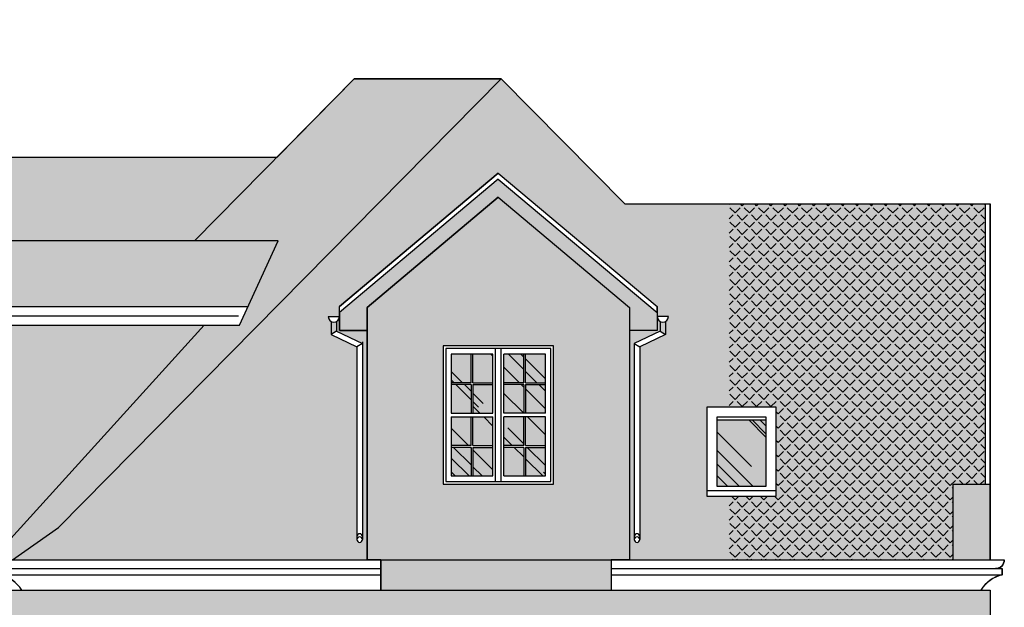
# Model space of a CAD drawing. Header units: millimetres. Extents: x -33628 to -373, y -3399 to 2697.
# Tile 89 of 99: x -22880 to -21812, y -614 to 23. Entities that reach past the tile are written whole.
import ezdxf

# ---------------------------------------------------------------- set-up
doc = ezdxf.new("R2010")
doc.units = ezdxf.units.MM
doc.header["$LTSCALE"] = 0.2
doc.header["$MEASUREMENT"] = 0
for name, color, linetype, true_color in [('_md-dach czerwień', 7, 'Continuous', 0xff7c51), ('_md-kolor 1', 7, 'Continuous', 0xffd2a8), ('_md-kolor 3', 7, 'Continuous', 0xffdb7a), ('_md-szyby tło', 7, 'Continuous', 0xd6f4fe)]:
    doc.layers.add(name, color=color, linetype=linetype, true_color=true_color)
for name, color, linetype in [('_MD-DACHÓWKA', 7, 'Continuous'), ('_md-elewacje', 7, 'Continuous'), ('_md-elewacje-obrysowe', 2, 'Continuous'), ('_md-szry', 254, 'Continuous'), ('A-szkło', 154, 'Continuous')]:
    doc.layers.add(name, color=color, linetype=linetype)
pattern_1 = [(315, (-3460.577, -1570.577), (113.13708, -42.42641), [750, -100, 250, -50]), (315, (-3395.877, -1599.92), (11.66726, 82.37794), [150, -16.5, 300, -37.5]), (315, (-3412.847, -1558.203), (207.53584, -160.159686), [400, -70, 200, -50])]
pattern_2 = [(45, (32.454, -4946.51), (-7.7781746, 7.7781746), [8, -3]), (135, (32.454, -4946.51), (-7.7781746, -7.7781746), [8, -3])]

msp = doc.modelspace()

# ---------------------------------------------------------------- hatches: boundary and pattern name
at = {"layer": '_md-dach czerwień'}
h = msp.add_hatch(color=256, dxfattribs=at)
h.dxf.hatch_style = 1
h.paths.add_polyline_path([(-22910.2, -562.3), (-22910.2, -543.3), (-22893.4, -543.3), (-22680.2, -308.1), (-22641.8, -308.1), (-22599.6, -216.5), (-22690.5, -216.5), (-22517.2, -41), (-22357.8, -41), (-22838.1, -527.3), (-22887.9, -562.3)])
h.paths.add_polyline_path([(-22910.2, -216.5), (-22599.6, -216.5), (-22632.4, -287.7), (-22900.5, -287.7), (-22910.2, -249.5)])
h.paths.add_polyline_path([(-22910.2, -562.3), (-22910.2, -543.3), (-22923.7, -543.3), (-22923.7, -520.9), (-22944, -543.3), (-22974.4, -543.3), (-22974.4, -527), (-22989.1, -543.3), (-23019.5, -543.3), (-23019.5, -542.7), (-23047.4, -562.3)])
h.paths.add_polyline_path([(-22951.1, -287.7), (-22951.1, -308.1), (-22936.6, -308.1), (-22936.6, -287.7), (-22918.6, -216.5), (-22969.2, -216.5)])
h.paths.add_polyline_path([(-23014.3, -216.5), (-22996.2, -287.7), (-22996.2, -308.1), (-22987.3, -308.1), (-22987.3, -287.7), (-22969.2, -216.5)])
h = msp.add_hatch(color=256, dxfattribs=at)
h.dxf.hatch_style = 1
h.paths.add_polyline_path([(-22887.9, -562.3), (-22838.1, -527.3), (-22357.8, -41), (-22223.9, -176.5), (-22110.6, -176.5), (-22110.6, -396.4), (-22134.4, -396.4), (-22134.4, -493.7), (-22110.6, -493.7), (-22110.6, -562.3), (-22218.6, -562.3), (-22218.6, -313.7), (-22188.6, -313.7), (-22188.6, -298.7, 1), (-22176.6, -298.7), (-22188.6, -298.7), (-22188.6, -287.7), (-22361, -143.1), (-22533.4, -287.7), (-22533.4, -298.7), (-22545.4, -298.7, 1), (-22533.4, -298.7), (-22533.4, -313.7), (-22503.4, -313.7), (-22503.4, -562.3)])
h.paths.add_polyline_path([(-22213.6, -537), (-22213.6, -540.4, 1), (-22207.6, -540.4), (-22207.6, -537), (-22207.6, -331.5), (-22179.6, -318.2), (-22185.6, -314.4), (-22213.6, -327.7)], flags=16)
h.paths.add_polyline_path([(-22514.4, -331.5), (-22514.4, -537), (-22514.4, -540.4, 1), (-22508.4, -540.4), (-22508.4, -537), (-22508.4, -327.7), (-22536.4, -314.4), (-22542.4, -318.2)], flags=16)
h = msp.add_hatch(color=256, dxfattribs=at)
h.dxf.hatch_style = 1
h.paths.add_polyline_path([(-22910.2, -216.5), (-22690.5, -216.5), (-22600.9, -125.7), (-22910.2, -125.7)])
edge = h.paths.add_edge_path()
edge.add_line((-24175.5, -562.3), (-23698.5, -562.3))
edge.add_line((-23698.5, -562.3), (-23698.5, -542.3))
edge.add_line((-23698.5, -542.3), (-23849.5, -542.3))
edge.add_line((-23849.5, -542.3), (-23849.5, -416.2))
edge.add_line((-23849.5, -416.2), (-23854.5, -416.2))
edge.add_line((-23854.5, -416.2), (-23854.5, -540.4))
edge.add_arc((-23857.5, -540.4), 3, 180, 360, ccw=False)
edge.add_line((-23860.5, -540.4), (-23860.5, -416.2))
edge.add_line((-23860.5, -416.2), (-24012.4, -416.2))
edge.add_line((-24012.4, -416.2), (-24125.7, -527.3))
edge.add_line((-24125.7, -527.3), (-24175.5, -562.3))
h = msp.add_hatch(color=256, dxfattribs=at)
h.dxf.hatch_style = 1
h.paths.add_polyline_path([(-22110.6, -562.3), (-22110.6, -493.7), (-22059.9, -493.7), (-22059.9, -396.4), (-22110.6, -396.4), (-22110.6, -176.5), (-21832.6, -176.5), (-21832.6, -480.4), (-21867.6, -480.4), (-21867.6, -562.3)])
at = {"layer": '_MD-DACHÓWKA'}
h = msp.add_hatch(dxfattribs=at)
h.set_pattern_fill('ANGLE', color=256, scale=40, angle=45)
h.set_pattern_definition(pattern_2)
h.paths.add_polyline_path([(-22887.9, -562.3), (-22838.1, -527.3), (-22357.8, -41), (-22223.9, -176.5), (-22110.6, -176.5), (-22110.6, -396.4), (-22134.4, -396.4), (-22134.4, -493.7), (-22110.6, -493.7), (-22110.6, -562.3), (-22218.6, -562.3), (-22218.6, -313.7), (-22188.6, -313.7), (-22188.6, -298.7, 1), (-22176.6, -298.7), (-22188.6, -298.7), (-22188.6, -287.7), (-22361, -143.1), (-22533.4, -287.7), (-22533.4, -298.7), (-22545.4, -298.7, 1), (-22533.4, -298.7), (-22533.4, -313.7), (-22503.4, -313.7), (-22503.4, -562.3)])
h.paths.add_polyline_path([(-22213.6, -537), (-22213.6, -540.4, 1), (-22207.6, -540.4), (-22207.6, -537), (-22207.6, -331.5), (-22179.6, -318.2), (-22185.6, -314.4), (-22213.6, -327.7)], flags=16)
h.paths.add_polyline_path([(-22514.4, -331.5), (-22514.4, -537), (-22514.4, -540.4, 1), (-22508.4, -540.4), (-22508.4, -537), (-22508.4, -327.7), (-22536.4, -314.4), (-22542.4, -318.2)], flags=16)
h = msp.add_hatch(dxfattribs=at)
h.set_pattern_fill('ANGLE', color=256, scale=40, angle=45)
h.set_pattern_definition(pattern_2)
h.paths.add_polyline_path([(-22910.2, -216.5), (-22690.5, -216.5), (-22600.9, -125.7), (-22910.2, -125.7)])
edge = h.paths.add_edge_path()
edge.add_line((-23849.5, -562.3), (-24175.5, -562.3))
edge.add_line((-24175.5, -562.3), (-24125.7, -527.3))
edge.add_line((-24125.7, -527.3), (-24012.4, -416.2))
edge.add_line((-24012.4, -416.2), (-23860.5, -416.2))
edge.add_line((-23860.5, -416.2), (-23860.5, -540.4))
edge.add_arc((-23857.5, -540.4), 3, 180, 360)
edge.add_line((-23854.5, -540.4), (-23854.5, -416.2))
edge.add_line((-23854.5, -416.2), (-23849.5, -416.2))
edge.add_line((-23849.5, -416.2), (-23849.5, -542.3))
edge.add_line((-23849.5, -542.3), (-23849.5, -562.3))
h = msp.add_hatch(dxfattribs=at)
h.set_pattern_fill('ANGLE', color=256, scale=40, angle=45)
h.set_pattern_definition(pattern_2)
h.paths.add_polyline_path([(-22110.6, -562.3), (-22110.6, -493.7), (-22059.9, -493.7), (-22059.9, -396.4), (-22110.6, -396.4), (-22110.6, -176.5), (-21832.6, -176.5), (-21832.6, -480.4), (-21867.6, -480.4), (-21867.6, -562.3)])
at = {"layer": '_md-kolor 1'}
h = msp.add_hatch(color=256, dxfattribs=at)
h.dxf.hatch_style = 1
h.paths.add_polyline_path([(-21827.6, -562.3), (-21827.6, -480.4), (-21832.6, -480.4), (-21867.6, -480.4), (-21867.6, -562.3)])
h = msp.add_hatch(color=256, dxfattribs=at)
h.dxf.hatch_style = 1
h.paths.add_polyline_path([(-22488.4, -595.1), (-22238.6, -595.1), (-22238.6, -562.3), (-22488.4, -562.3)])
h = msp.add_hatch(color=256, dxfattribs=at)
h.dxf.hatch_style = 1
h.paths.add_polyline_path([(-22887.9, -629.4), (-22110.6, -629.4), (-22110.6, -595.1), (-22887.9, -595.1)])
h.paths.add_polyline_path([(-22110.6, -629.4), (-21827.6, -629.4), (-21827.6, -595.1), (-21837.6, -595.1), (-22110.6, -595.1)])
h.paths.add_polyline_path([(-23047.4, -629.4), (-22910.2, -629.4), (-22910.2, -595.1), (-23047.4, -595.1)])
h.paths.add_polyline_path([(-22910.2, -629.4), (-22887.9, -629.4), (-22887.9, -595.1), (-22910.2, -595.1)])
at = {"layer": '_md-kolor 3'}
h = msp.add_hatch(color=256, dxfattribs=at)
h.dxf.hatch_style = 1
h.paths.add_polyline_path([(-22503.4, -397.6), (-22503.4, -288.7), (-22361, -169.2), (-22218.6, -288.7), (-22218.6, -397.6), (-22301, -397.6), (-22301, -330.4), (-22421, -330.4), (-22421, -397.6)])
h = msp.add_hatch(color=256, dxfattribs=at)
h.dxf.hatch_style = 1
h.paths.add_polyline_path([(-22893.4, -543.3), (-22680.2, -308.1), (-22893.4, -308.1)])
h.paths.add_polyline_path([(-22974.4, -308.1), (-22974.4, -543.3), (-22944, -543.3), (-22944, -308.1), (-22951.1, -308.1), (-22962.8, -262.2)])
h.paths.add_polyline_path([(-22968.8, -480.4), (-22968.8, -330.4), (-22949.6, -330.4), (-22949.6, -480.4)], flags=16)
h.paths.add_polyline_path([(-23019.5, -327.3), (-23019.5, -543.3), (-22989.1, -543.3), (-22989.1, -308.1), (-22996.2, -308.1), (-23007.9, -262.2), (-23019.5, -308.1)])
h.paths.add_polyline_path([(-23013.9, -480.4), (-23013.9, -330.4), (-22994.7, -330.4), (-22994.7, -480.4)], flags=16)
h.paths.add_polyline_path([(-22944, -543.3), (-22923.7, -520.9), (-22923.7, -308.1), (-22936.6, -308.1), (-22944, -308.1)])
h.paths.add_polyline_path([(-22910.2, -543.3), (-22910.2, -480.4), (-22899, -480.4), (-22899, -330.4), (-22910.2, -330.4), (-22910.2, -269.8), (-22900.5, -308.1), (-22893.4, -308.1), (-22893.4, -543.3)])
h.paths.add_polyline_path([(-22923.7, -308.1), (-22912.1, -262.2), (-22910.2, -269.8), (-22910.2, -330.4), (-22918.1, -330.4), (-22918.1, -480.4), (-22910.2, -480.4), (-22910.2, -543.3), (-22923.7, -543.3)])
h = msp.add_hatch(color=256, dxfattribs=at)
h.dxf.hatch_style = 1
h.paths.add_polyline_path([(-22503.4, -562.3), (-22503.4, -397.6), (-22421, -397.6), (-22421, -480.4), (-22301, -480.4), (-22301, -397.6), (-22218.6, -397.6), (-22218.6, -562.3)])
at = {"layer": '_md-szry'}
h = msp.add_hatch(color=256, dxfattribs=at)
h.dxf.hatch_style = 1
h.paths.add_polyline_path([(-22533.4, -294.3), (-22533.4, -313.7), (-22503.4, -313.7), (-22503.4, -288.7), (-22361, -169.2), (-22218.6, -288.7), (-22218.6, -313.7), (-22188.6, -313.7), (-22188.6, -294.3), (-22361, -149.6)])
at = {"layer": '_md-szyby tło'}
h = msp.add_hatch(color=256, dxfattribs=at)
h.dxf.hatch_style = 1
h.paths.add_polyline_path([(-22412, -339.4), (-22412, -370.4), (-22390.5, -370.4), (-22390.5, -339.4)])
h.paths.add_polyline_path([(-22367, -403.4), (-22367, -372.4), (-22388.5, -372.4), (-22388.5, -403.4)])
h.paths.add_polyline_path([(-22412, -403.4), (-22390.5, -403.4), (-22390.5, -372.4), (-22412, -372.4)])
h.paths.add_polyline_path([(-22412, -407.4), (-22412, -438.4), (-22390.5, -438.4), (-22390.5, -407.4)])
h.paths.add_polyline_path([(-22388.5, -438.4), (-22367, -438.4), (-22367, -407.4), (-22388.5, -407.4)])
h.paths.add_polyline_path([(-22331.5, -438.4), (-22310, -438.4), (-22310, -407.4), (-22331.5, -407.4)])
h.paths.add_polyline_path([(-22333.5, -438.4), (-22333.5, -407.4), (-22355, -407.4), (-22355, -438.4)])
h.paths.add_polyline_path([(-22388.5, -370.4), (-22367, -370.4), (-22367, -339.4), (-22388.5, -339.4)])
h.paths.add_polyline_path([(-22367, -471.4), (-22367, -440.4), (-22388.5, -440.4), (-22388.5, -471.4)])
h.paths.add_polyline_path([(-22412, -471.4), (-22390.5, -471.4), (-22390.5, -440.4), (-22412, -440.4)])
h.paths.add_polyline_path([(-22355, -471.4), (-22355, -440.4), (-22333.5, -440.4), (-22333.5, -471.4)])
h.paths.add_polyline_path([(-22310, -471.4), (-22310, -440.4), (-22331.5, -440.4), (-22331.5, -471.4)])
h.paths.add_polyline_path([(-22355, -403.4), (-22355, -372.4), (-22333.5, -372.4), (-22333.5, -403.4)])
h.paths.add_polyline_path([(-22310, -403.4), (-22310, -372.4), (-22331.5, -372.4), (-22331.5, -403.4)])
h.paths.add_polyline_path([(-22331.5, -370.4), (-22310, -370.4), (-22310, -339.4), (-22331.5, -339.4)])
h.paths.add_polyline_path([(-22333.5, -370.4), (-22333.5, -339.4), (-22355, -339.4), (-22355, -370.4)])
h = msp.add_hatch(color=256, dxfattribs=at)
h.dxf.hatch_style = 1
h.paths.add_polyline_path([(-22123.5, -482.7), (-22070.8, -482.7), (-22070.8, -410.6), (-22123.5, -410.6)])
at = {"layer": 'A-szkło', "transparency": 33554679}
h = msp.add_hatch(dxfattribs=at)
h.set_pattern_fill('AR-RROOF', color=256, scale=50, angle=315)
h.set_pattern_definition(pattern_1)
h.paths.add_polyline_path([(-22412, -339.4), (-22412, -370.4), (-22390.5, -370.4), (-22390.5, -339.4)])
h.paths.add_polyline_path([(-22367, -403.4), (-22367, -372.4), (-22388.5, -372.4), (-22388.5, -403.4)])
h.paths.add_polyline_path([(-22412, -403.4), (-22390.5, -403.4), (-22390.5, -372.4), (-22412, -372.4)])
h.paths.add_polyline_path([(-22412, -407.4), (-22412, -438.4), (-22390.5, -438.4), (-22390.5, -407.4)])
h.paths.add_polyline_path([(-22388.5, -438.4), (-22367, -438.4), (-22367, -407.4), (-22388.5, -407.4)])
h.paths.add_polyline_path([(-22331.5, -438.4), (-22310, -438.4), (-22310, -407.4), (-22331.5, -407.4)])
h.paths.add_polyline_path([(-22333.5, -438.4), (-22333.5, -407.4), (-22355, -407.4), (-22355, -438.4)])
h.paths.add_polyline_path([(-22388.5, -370.4), (-22367, -370.4), (-22367, -339.4), (-22388.5, -339.4)])
h.paths.add_polyline_path([(-22367, -471.4), (-22367, -440.4), (-22388.5, -440.4), (-22388.5, -471.4)])
h.paths.add_polyline_path([(-22412, -471.4), (-22390.5, -471.4), (-22390.5, -440.4), (-22412, -440.4)])
h.paths.add_polyline_path([(-22355, -471.4), (-22355, -440.4), (-22333.5, -440.4), (-22333.5, -471.4)])
h.paths.add_polyline_path([(-22310, -471.4), (-22310, -440.4), (-22331.5, -440.4), (-22331.5, -471.4)])
h.paths.add_polyline_path([(-22355, -403.4), (-22355, -372.4), (-22333.5, -372.4), (-22333.5, -403.4)])
h.paths.add_polyline_path([(-22310, -403.4), (-22310, -372.4), (-22331.5, -372.4), (-22331.5, -403.4)])
h.paths.add_polyline_path([(-22331.5, -370.4), (-22310, -370.4), (-22310, -339.4), (-22331.5, -339.4)])
h.paths.add_polyline_path([(-22333.5, -370.4), (-22333.5, -339.4), (-22355, -339.4), (-22355, -370.4)])
h = msp.add_hatch(dxfattribs=at)
h.set_pattern_fill('AR-RROOF', color=256, scale=50, angle=315)
h.set_pattern_definition(pattern_1)
h.paths.add_polyline_path([(-22123.5, -482.7), (-22070.8, -482.7), (-22070.8, -410.6), (-22123.5, -410.6)])

# ---------------------------------------------------------------- linework, layer by layer
at = {"layer": '_md-elewacje'}
for p, q in [((-22838.1, -527.3), (-22357.8, -41)), ((-22690.5, -216.5), (-22517.2, -41)), ((-22357.8, -41), (-22517.2, -41)), ((-22223.9, -176.5), (-22357.8, -41)), ((-23422.4, -125.7), (-22604.4, -125.7)), ((-22361, -143.1), (-22533.4, -287.7)), ((-22361, -143.1), (-22188.6, -287.7)), ((-22361, -149.6), (-22533.4, -294.3)), ((-22361, -149.6), (-22188.6, -294.3)), ((-22361, -169.2), (-22503.4, -288.7)), ((-22361, -169.2), (-22218.6, -288.7)), ((-22223.9, -176.5), (-21827.6, -176.5)), ((-21832.6, -480.4), (-21832.6, -176.5)), ((-21827.6, -562.3), (-21827.6, -176.5)), ((-22599.6, -216.5), (-23014.3, -216.5)), ((-22641.8, -308.1), (-22599.6, -216.5)), ((-22900.5, -287.7), (-22632.4, -287.7)), ((-22533.4, -293.7), (-22533.4, -287.7)), ((-22188.6, -293.7), (-22188.6, -287.7)), ((-22900.5, -297.9), (-22642.8, -297.9)), ((-22545.4, -298.7), (-22533.4, -298.7)), ((-22533.4, -293.7), (-22533.4, -313.7)), ((-22503.4, -288.7), (-22503.4, -562.3)), ((-22218.6, -288.7), (-22218.6, -562.3)), ((-22188.6, -293.7), (-22188.6, -313.7)), ((-22176.6, -298.7), (-22188.6, -298.7)), ((-22900.5, -308.1), (-22641.8, -308.1)), ((-22893.4, -543.3), (-22680.2, -308.1)), ((-22542.4, -304.7), (-22542.4, -318.2)), ((-22536.4, -304.7), (-22536.4, -314.4)), ((-22185.6, -304.7), (-22185.6, -314.4)), ((-22179.6, -304.7), (-22179.6, -318.2)), ((-22536.4, -314.4), (-22542.4, -318.2)), ((-22542.4, -318.2), (-22514.4, -331.5)), ((-22536.4, -314.4), (-22508.4, -327.7)), ((-22533.4, -313.7), (-22503.4, -313.7)), ((-22188.6, -313.7), (-22218.6, -313.7)), ((-22185.6, -314.4), (-22213.6, -327.7)), ((-22179.6, -318.2), (-22207.6, -331.5)), ((-22185.6, -314.4), (-22179.6, -318.2)), ((-22508.4, -327.7), (-22514.4, -331.5)), ((-22508.4, -326.1), (-22508.4, -540.4)), ((-22508.4, -327.7), (-22508.4, -540.4)), ((-22213.6, -327.7), (-22213.6, -540.4)), ((-22213.6, -327.7), (-22207.6, -331.5)), ((-22514.4, -331.5), (-22514.4, -540.4)), ((-22390.5, -370.4), (-22390.5, -339.4)), ((-22388.5, -370.4), (-22388.5, -339.4)), ((-22367, -403.4), (-22367, -339.4)), ((-22364, -477.4), (-22364, -333.4)), ((-22358, -477.4), (-22358, -333.4)), ((-22355, -403.4), (-22355, -339.4)), ((-22333.5, -370.4), (-22333.5, -339.4)), ((-22331.5, -370.4), (-22331.5, -339.4)), ((-22207.6, -331.5), (-22207.6, -540.4)), ((-22390.5, -370.4), (-22412, -370.4)), ((-22390.5, -372.4), (-22412, -372.4)), ((-22390.5, -372.4), (-22390.5, -403.4)), ((-22388.5, -370.4), (-22367, -370.4)), ((-22388.5, -372.4), (-22388.5, -403.4)), ((-22388.5, -372.4), (-22367, -372.4)), ((-22333.5, -370.4), (-22355, -370.4)), ((-22333.5, -372.4), (-22355, -372.4)), ((-22333.5, -372.4), (-22333.5, -403.4)), ((-22331.5, -370.4), (-22310, -370.4)), ((-22331.5, -372.4), (-22331.5, -403.4)), ((-22331.5, -372.4), (-22310, -372.4)), ((-22412, -403.4), (-22367, -403.4)), ((-22310, -403.4), (-22355, -403.4)), ((-22412, -407.4), (-22367, -407.4)), ((-22390.5, -438.4), (-22390.5, -407.4)), ((-22388.5, -438.4), (-22388.5, -407.4)), ((-22367, -471.4), (-22367, -407.4)), ((-22355, -471.4), (-22355, -407.4)), ((-22310, -407.4), (-22355, -407.4)), ((-22333.5, -438.4), (-22333.5, -407.4)), ((-22331.5, -438.4), (-22331.5, -407.4)), ((-22123.5, -410.6), (-22070.8, -410.6)), ((-22390.5, -438.4), (-22412, -438.4)), ((-22390.5, -440.4), (-22412, -440.4)), ((-22390.5, -440.4), (-22390.5, -471.4)), ((-22388.5, -438.4), (-22367, -438.4)), ((-22388.5, -440.4), (-22388.5, -471.4)), ((-22388.5, -440.4), (-22367, -440.4)), ((-22333.5, -438.4), (-22355, -438.4)), ((-22333.5, -440.4), (-22355, -440.4)), ((-22333.5, -440.4), (-22333.5, -471.4)), ((-22331.5, -438.4), (-22310, -438.4)), ((-22331.5, -440.4), (-22331.5, -471.4)), ((-22331.5, -440.4), (-22310, -440.4)), ((-21867.6, -480.4), (-21827.6, -480.4)), ((-21867.6, -562.3), (-21867.6, -480.4)), ((-22059.9, -487.5), (-22134.4, -487.5)), ((-22887.9, -562.3), (-22838.1, -527.3)), ((-23437.1, -562.3), (-21812.3, -562.3)), ((-22488.4, -562.3), (-22488.4, -595.1)), ((-22238.6, -562.3), (-22238.6, -595.1)), ((-24181.3, -571.9), (-22488.4, -571.9)), ((-22238.6, -571.9), (-21821.8, -571.9)), ((-21814.5, -578.6), (-21814.5, -571.9)), ((-24188.7, -578.6), (-22488.4, -578.6)), ((-22238.6, -578.6), (-21814.5, -578.6)), ((-24170.5, -595.1), (-21837.6, -595.1)), ((-21827.6, -595.1), (-21827.6, -629.4))]:
    msp.add_line(p, q, dxfattribs=at)
for points in [[(-22421, -480.4), (-22301, -480.4), (-22301, -330.4), (-22421, -330.4)], [(-22418, -477.4), (-22304, -477.4), (-22304, -333.4), (-22418, -333.4)], [(-22134.4, -396.4), (-22059.9, -396.4), (-22059.9, -493.7), (-22134.4, -493.7)], [(-22123.5, -407.4), (-22070.8, -407.4), (-22070.8, -482.7), (-22123.5, -482.7)]]:
    msp.add_lwpolyline(points, close=True, dxfattribs=at)
for points in [[(-22367, -339.4), (-22412, -339.4), (-22412, -403.4)], [(-22310, -403.4), (-22310, -339.4), (-22355, -339.4)], [(-22412, -407.4), (-22412, -471.4), (-22367, -471.4)], [(-22355, -471.4), (-22310, -471.4), (-22310, -407.4)]]:
    msp.add_lwpolyline(points, dxfattribs=at)
for centre, radius, start, end in [((-22539.4, -298.7), 6, 180, 0), ((-22182.6, -298.7), 6, 180, 0), ((-22511.4, -537), 3, 0, 180), ((-22511.4, -540.4), 3, 0, 180), ((-22511.4, -540.4), 3, 180, 0), ((-22210.6, -537), 3, 0, 180), ((-22210.6, -540.4), 3, 0, 180), ((-22210.6, -540.4), 3, 180, 0), ((-21821.8, -562.3), 9.57, 270, 0.0031), ((-22909, -614.2), 36.4, 31.4964, 77.4401), ((-21806.6, -614.2), 36.4, 102.5599, 148.5036)]:
    msp.add_arc(centre, radius, start, end, dxfattribs=at)
at = {"layer": '_md-elewacje-obrysowe'}
for points in [[(-24165.5, -1182.4), (-24165.5, -792.4), (-24159.9, -792.4), (-24159.9, -629.4), (-24170.5, -629.4), (-24170.5, -595.1), (-24160.5, -595.1, 0.177038), (-24188.7, -578.6), (-24188.7, -571.9), (-24181.3, -571.9, -0.414229), (-24190.9, -562.3), (-24175.5, -562.3), (-24125.7, -527.3), (-23563.7, 23.2), (-23422.4, -125.7), (-22600.9, -125.7), (-22517.2, -41), (-22357.8, -41)], [(-22887.9, -562.3), (-22838.1, -527.3), (-22357.8, -41), (-22223.9, -176.5), (-21827.6, -176.5), (-21827.6, -562.3), (-21812.3, -562.3, -0.414229), (-21821.8, -571.9), (-21814.5, -571.9), (-21814.5, -578.6, 0.203197), (-21837.6, -595.1), (-21827.6, -595.1), (-21827.6, -629.4), (-21833.3, -629.4), (-21833.3, -792.4), (-21827.6, -792.4), (-21827.6, -1123.9)], [(-22887.9, -595.1), (-22877.9, -595.1, 0.203197), (-22901, -578.6)]]:
    msp.add_lwpolyline(points, format="xyb", dxfattribs=at)
for points in [[(-22503.4, -313.7), (-22533.4, -313.7), (-22533.4, -287.7), (-22361, -143.1), (-22188.6, -287.7), (-22188.6, -313.7), (-22218.6, -313.7)], [(-22877.9, -595.1), (-22488.4, -595.1), (-22488.4, -562.3), (-22503.4, -562.3), (-22503.4, -288.7), (-22361, -169.2), (-22218.6, -288.7), (-22218.6, -562.3), (-22238.6, -562.3), (-22238.6, -595.1), (-21837.6, -595.1)]]:
    msp.add_lwpolyline(points, dxfattribs=at)

doc.saveas('drawing.dxf')
